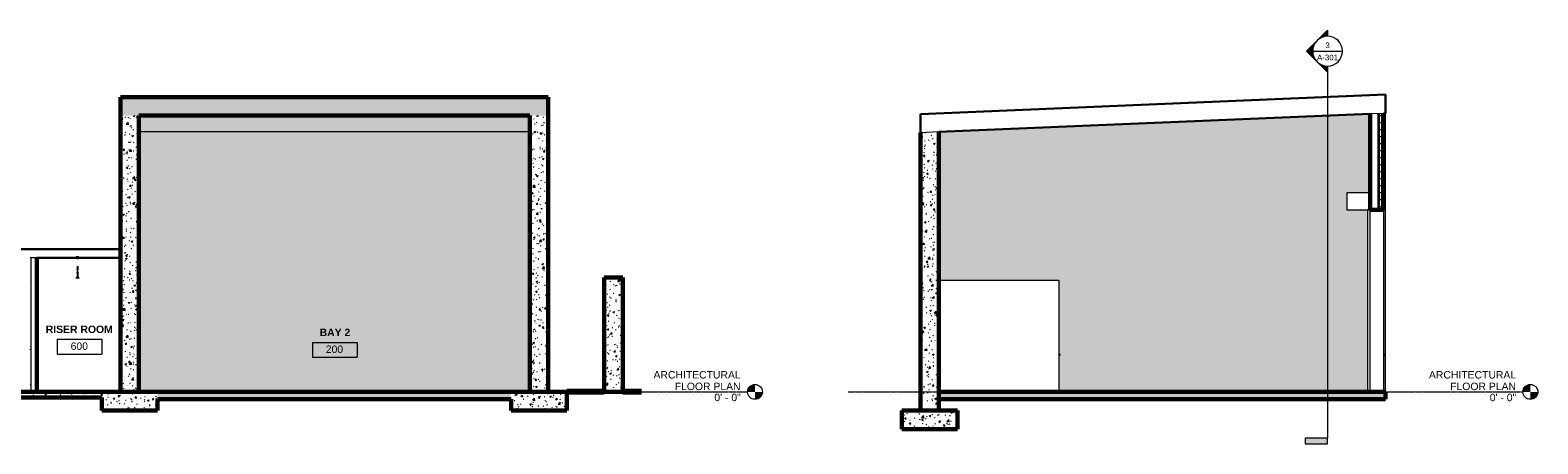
# Model space of a CAD drawing. Header units: inches. Extents: x -2835 to 447, y -63 to 390.
# Tile 92 of 92: x -1174 to 447, y -56 to 389. Entities that reach past the tile are written whole.
import ezdxf

# ---------------------------------------------------------------- set-up
doc = ezdxf.new("R2010")
doc.units = ezdxf.units.IN
doc.header["$MEASUREMENT"] = 0
doc.linetypes.add('Grid Line 1_2_', pattern=[0.875, 0.5, -0.125, 0.125, -0.125])
for name, color, linetype, lineweight in [('A-AREA-IDEN', 2, 'Continuous', 9), ('A-DOOR', 31, 'Continuous', 18), ('A-FLOR', 192, 'Continuous', 18), ('A-FLOR-LEVL', 51, 'Continuous', 9), ('A-FLOR-PATT', 8, 'Continuous', 60), ('A-ROOF', 132, 'Continuous', 18), ('A-ROOF-PATT', 132, 'Continuous', 18), ('A-WALL', 113, 'Continuous', 18), ('A-WALL-PATT', 111, 'Continuous', 18), ('C-TOPO', 7, 'Continuous', 9), ('G-ANNO-SYMB', 111, 'Continuous', 9), ('I-WALL', 2, 'Continuous', 18), ('L-SITE-WALL', 31, 'Continuous', 18), ('S-BEAM', 12, 'Continuous', 18), ('S-FNDN', 32, 'Continuous', 18)]:
    doc.layers.add(name, color=color, linetype=linetype, lineweight=lineweight)
doc.styles.add('Arial', font='arial.ttf', dxfattribs={"height": 0.125})
doc.styles.add('Arial_1', font='arial.ttf', dxfattribs={"height": 0.09375})
doc.styles.add('Arial_B', font='arialbd.ttf', dxfattribs={"height": 0.125})
pattern_1 = [(50, (57.526, 154), (18.36206, -1.6068), [1.92, -21.12]), (355, (57.526, 154), (-3.5523, 19.2559), [1.536, -16.896]), (100.451, (59.056, 153.866), (14.8102, 17.6493), [1.632, -17.949]), (46.184, (57.526, 159.12), (27.3212, -4.2376), [2.88, -31.68]), (96.636, (59.802, 158.767), (23.9275, 24.9372), [2.448, -26.924]), (351.184, (57.526, 159.12), (23.9276, 24.9374), [2.304, -25.344]), (21, (60.086, 157.84), (15.2808, -10.30746), [1.92, -21.12]), (326, (60.086, 157.84), (6.2286, 18.5637), [1.536, -16.896]), (71.451, (61.36, 156.981), (21.50985, 8.2563), [1.632, -17.949]), (37.5, (57.526, 154), (0.3111, 8.52254), [0.845, -15.846, 0.845, -16.307, -16.96]), (37.5, (57.526, 154), (0.3111, 8.52254), [-33.843, 0.845, -16.115]), (7.5, (57.526, 154), (6.73464, 10.09743), [0.845, -8.934, 0.845, -15.462, -6.464]), (7.5, (57.526, 154), (6.73464, 10.09743), [-26.086, 0.845, -5.619]), (327.5, (51.817, 154), (13.66611, -0.57719), [0.845, -5.555, 0.845, -19.123, -26.496]), (327.5, (51.817, 154), (13.66611, -0.57719), [-26.368, 0.845, -25.651]), (317.5, (49.257, 154), (14.92985, 2.56286), [0.845, -7.475, 0.845, -12.416, -18.816]), (317.5, (49.257, 154), (14.92985, 2.56286), [-21.581, 0.845, -17.971])]
pattern_2 = [(0, (57.526, 154), (20.48, 5.12), [0.845, -14.515, 0.845, -14.515, -81.92]), (0, (57.526, 154), (20.48, 5.12), [-30.72, 0.845, -29.875, 0.845, -14.515, -35.84]), (0, (57.526, 154), (20.48, 5.12), [-76.8, 0.845, -9.395, 0.845, -24.755]), (120, (65.206, 156.56), (-14.67405, 15.1762), [0.845, -14.515, 0.845, -14.515, -81.92]), (120, (65.206, 156.56), (-14.67405, 15.1762), [-30.72, 0.845, -29.875, 0.845, -14.515, -35.84]), (120, (65.206, 156.56), (-14.67405, 15.1762), [-76.8, 0.845, -9.395, 0.845, -24.755]), (240, (67.766, 166.8), (-5.80595, -20.2962), [0.845, -14.515, 0.845, -14.515, -81.92]), (240, (67.766, 166.8), (-5.80595, -20.2962), [-30.72, 0.845, -29.875, 0.845, -14.515, -35.84]), (240, (67.766, 166.8), (-5.80595, -20.2962), [-76.8, 0.845, -9.395, 0.845, -24.755])]
pattern_3 = [(50, (-1163.109, 154), (18.36206, -1.60683), [1.92, -21.12]), (355, (-1163.109, 154), (-3.55226, 19.2559), [1.536, -16.896]), (100.451, (-1161.579, 153.866), (14.8102, 17.6493), [1.632, -17.949]), (46.184, (-1163.11, 159.12), (27.32125, -4.2376), [2.88, -31.68]), (96.636, (-1160.832, 158.767), (23.9275, 24.9372), [2.448, -26.924]), (351.184, (-1163.11, 159.12), (23.9276, 24.9374), [2.304, -25.344]), (21, (-1160.549, 157.84), (15.2808, -10.30746), [1.92, -21.12]), (326, (-1160.549, 157.84), (6.22856, 18.56374), [1.536, -16.896]), (71.451, (-1159.276, 156.981), (21.50985, 8.2563), [1.632, -17.949]), (37.5, (-1163.109, 154), (0.311095, 8.522537), [0.845, -15.846, 0.845, -16.307, -16.96]), (37.5, (-1163.109, 154), (0.311095, 8.522537), [-33.843, 0.845, -16.115]), (7.5, (-1163.109, 154), (6.73464, 10.09743), [0.845, -8.934, 0.845, -15.462, -6.464]), (7.5, (-1163.109, 154), (6.73464, 10.09743), [-26.086, 0.845, -5.619]), (327.5, (-1168.818, 154), (13.66611, -0.577186), [0.845, -5.555, 0.845, -19.123, -26.496]), (327.5, (-1168.818, 154), (13.66611, -0.577186), [-26.368, 0.845, -25.651]), (317.5, (-1171.378, 154), (14.92985, 2.56286), [0.845, -7.475, 0.845, -12.416, -18.816]), (317.5, (-1171.378, 154), (14.92985, 2.56286), [-21.581, 0.845, -17.971])]
pattern_4 = [(0, (-1163.109, 154), (20.48, 5.12), [0.845, -14.515, 0.845, -14.515, -81.92]), (0, (-1163.109, 154), (20.48, 5.12), [-30.72, 0.845, -29.875, 0.845, -14.515, -35.84]), (0, (-1163.109, 154), (20.48, 5.12), [-76.8, 0.845, -9.395, 0.845, -24.755]), (120, (-1155.429, 156.56), (-14.67405, 15.1762), [0.845, -14.515, 0.845, -14.515, -81.92]), (120, (-1155.429, 156.56), (-14.67405, 15.1762), [-30.72, 0.845, -29.875, 0.845, -14.515, -35.84]), (120, (-1155.429, 156.56), (-14.67405, 15.1762), [-76.8, 0.845, -9.395, 0.845, -24.755]), (240, (-1152.869, 166.8), (-5.80595, -20.2962), [0.845, -14.515, 0.845, -14.515, -81.92]), (240, (-1152.869, 166.8), (-5.80595, -20.2962), [-30.72, 0.845, -29.875, 0.845, -14.515, -35.84]), (240, (-1152.869, 166.8), (-5.80595, -20.2962), [-76.8, 0.845, -9.395, 0.845, -24.755])]

# ---------------------------------------------------------------- blocks, each defined once
blk = doc.blocks.new('Door-Overhead-Rolling - 196__ x 196__-386396-BAY 1 CROSS SECTION')
at = {"layer": 'A-DOOR', "lineweight": 9}
for p, q in [((-2308.6, 214), (-2308.6, 196)), ((-2283.6, 214), (-2308.6, 214)), ((-2283.6, 196), (-2283.6, 214)), ((-2308.6, 196), (-2283.6, 196)), ((-2283.6, 196), (-2286.6, 196)), ((-2286.6, 196), (-2286.6, 0)), ((-2283.6, 0), (-2283.6, 196)), ((-2286.6, 0), (-2283.6, 0))]:
    blk.add_line(p, q, dxfattribs=at)
blk = doc.blocks.new('Door-Passage-Single-Flush - 42_ x 84_-580477-BAY 1 CROSS SECTION')
at = {"layer": 'A-DOOR', "lineweight": 9}
for p, q in [((-2268.7, 40.4), (-2269.2, 40.4)), ((-2269.2, 39.6), (-2268.7, 39.6))]:
    blk.add_line(p, q, dxfattribs=at)
at = {"layer": 'A-DOOR', "lineweight": 9, "flags": 128}
for points in [[(-2268.1, 40.4), (-2268.1, 40.4), (-2268.1, 40.4), (-2268.1, 40.4), (-2268.1, 40.4), (-2268.1, 40.4), (-2268.1, 40.4), (-2268.1, 40.4), (-2268.2, 40.4), (-2268.2, 40.4), (-2268.2, 40.4), (-2268.2, 40.4), (-2268.2, 40.4), (-2268.2, 40.4), (-2268.2, 40.4), (-2268.2, 40.4), (-2268.2, 40.4), (-2268.3, 40.4), (-2268.3, 40.4), (-2268.3, 40.4), (-2268.3, 40.4), (-2268.3, 40.4), (-2268.3, 40.4), (-2268.4, 40.4), (-2268.4, 40.4), (-2268.4, 40.4), (-2268.4, 40.4), (-2268.4, 40.4), (-2268.5, 40.4), (-2268.5, 40.4), (-2268.5, 40.4), (-2268.5, 40.4), (-2268.5, 40.4), (-2268.6, 40.4), (-2268.6, 40.4), (-2268.6, 40.4), (-2268.6, 40.4), (-2268.7, 40.4), (-2268.7, 40.4), (-2268.7, 40.4), (-2268.7, 40.4)], [(-2268.7, 39.6), (-2268.7, 39.6), (-2268.7, 39.6), (-2268.6, 39.6), (-2268.6, 39.6), (-2268.6, 39.6), (-2268.6, 39.6), (-2268.6, 39.6), (-2268.5, 39.6), (-2268.5, 39.6), (-2268.5, 39.6), (-2268.5, 39.6), (-2268.4, 39.6), (-2268.4, 39.6), (-2268.4, 39.6), (-2268.4, 39.6), (-2268.4, 39.6), (-2268.3, 39.6), (-2268.3, 39.6), (-2268.3, 39.6), (-2268.3, 39.6), (-2268.3, 39.6), (-2268.3, 39.6), (-2268.2, 39.6), (-2268.2, 39.6), (-2268.2, 39.6), (-2268.2, 39.6), (-2268.2, 39.6), (-2268.2, 39.6), (-2268.2, 39.6), (-2268.2, 39.6), (-2268.2, 39.6), (-2268.2, 39.6), (-2268.1, 39.6), (-2268.1, 39.6), (-2268.1, 39.6), (-2268.1, 39.6), (-2268.1, 39.6), (-2268.1, 39.6), (-2268.1, 39.6)]]:
    blk.add_lwpolyline(points, dxfattribs=at)
at = {"layer": 'A-DOOR', "lineweight": 9}
for start, end in [(60, 75), (285, 300), (0, 15), (345, 0)]:
    blk.add_arc((-2268.1, 40), 0.394, start, end, dxfattribs=at)
blk = doc.blocks.new('Door-Passage-Single-Flush - 36_ x 84_-580594-BAY 1 CROSS SECTION')
at = {"layer": 'A-DOOR', "lineweight": 9}
for p, q in [((-2617.7, 40.4), (-2618.2, 40.4)), ((-2618.2, 39.6), (-2617.7, 39.6))]:
    blk.add_line(p, q, dxfattribs=at)
at = {"layer": 'A-DOOR', "lineweight": 9, "flags": 128}
for points in [[(-2617.1, 40.4), (-2617.1, 40.4), (-2617.1, 40.4), (-2617.1, 40.4), (-2617.1, 40.4), (-2617.1, 40.4), (-2617.2, 40.4), (-2617.2, 40.4), (-2617.2, 40.4), (-2617.2, 40.4), (-2617.2, 40.4), (-2617.2, 40.4), (-2617.2, 40.4), (-2617.2, 40.4), (-2617.2, 40.4), (-2617.2, 40.4), (-2617.3, 40.4), (-2617.3, 40.4), (-2617.3, 40.4), (-2617.3, 40.4), (-2617.3, 40.4), (-2617.3, 40.4), (-2617.3, 40.4), (-2617.4, 40.4), (-2617.4, 40.4), (-2617.4, 40.4), (-2617.4, 40.4), (-2617.4, 40.4), (-2617.5, 40.4), (-2617.5, 40.4), (-2617.5, 40.4), (-2617.5, 40.4), (-2617.6, 40.4), (-2617.6, 40.4), (-2617.6, 40.4), (-2617.6, 40.4), (-2617.6, 40.4), (-2617.7, 40.4), (-2617.7, 40.4), (-2617.7, 40.4), (-2617.7, 40.4)], [(-2617.7, 39.6), (-2617.7, 39.6), (-2617.7, 39.6), (-2617.7, 39.6), (-2617.6, 39.6), (-2617.6, 39.6), (-2617.6, 39.6), (-2617.6, 39.6), (-2617.5, 39.6), (-2617.5, 39.6), (-2617.5, 39.6), (-2617.5, 39.6), (-2617.5, 39.6), (-2617.4, 39.6), (-2617.4, 39.6), (-2617.4, 39.6), (-2617.4, 39.6), (-2617.4, 39.6), (-2617.3, 39.6), (-2617.3, 39.6), (-2617.3, 39.6), (-2617.3, 39.6), (-2617.3, 39.6), (-2617.3, 39.6), (-2617.2, 39.6), (-2617.2, 39.6), (-2617.2, 39.6), (-2617.2, 39.6), (-2617.2, 39.6), (-2617.2, 39.6), (-2617.2, 39.6), (-2617.2, 39.6), (-2617.2, 39.6), (-2617.2, 39.6), (-2617.1, 39.6), (-2617.1, 39.6), (-2617.1, 39.6), (-2617.1, 39.6), (-2617.1, 39.6), (-2617.1, 39.6)]]:
    blk.add_lwpolyline(points, dxfattribs=at)
at = {"layer": 'A-DOOR', "lineweight": 9}
for start, end in [(60, 75), (285, 300), (0, 15), (345, 0)]:
    blk.add_arc((-2617.1, 40), 0.394, start, end, dxfattribs=at)
blk = doc.blocks.new('Level - Level Head - Circle-15001-BAY 1 CROSS SECTION')
at = {"layer": 'A-FLOR-LEVL'}
h = blk.add_hatch(color=256, dxfattribs=at)
edge = h.paths.add_edge_path()
edge.add_line((-2111.4, 0), (-2119.4, 0))
edge.add_arc((-2111.4, 0), 8, 90, 180, ccw=False)
edge.add_line((-2111.4, 8), (-2111.4, 0))
h = blk.add_hatch(color=256, dxfattribs=at)
edge = h.paths.add_edge_path()
edge.add_line((-2111.4, -8), (-2111.4, 0))
edge.add_line((-2111.4, 0), (-2103.4, 0))
edge.add_arc((-2111.4, 0), 8, 270, 360, ccw=False)
blk.add_circle((-2111.4, 0), 8, dxfattribs=at)
blk = doc.blocks.new('Section - 3_32_ x 3_8_-18514-BAY 1 CROSS SECTION')
at = {"layer": 'G-ANNO-SYMB'}
blk.add_hatch(color=256, dxfattribs=at).paths.add_polyline_path([(-2353.5, -49.9), (-2329.5, -49.9), (-2329.5, -55.9), (-2353.5, -55.9)])
for p, q in [((-2353.5, -49.9), (-2353.5, -55.9)), ((-2329.5, -49.9), (-2353.5, -49.9)), ((-2353.5, -55.9), (-2329.5, -55.9)), ((-2329.5, -55.9), (-2329.5, -49.9))]:
    blk.add_line(p, q, dxfattribs=at)
blk = doc.blocks.new('Section - Section Head - Filled-1526-BAY 1 CROSS SECTION')
at = {"layer": 'G-ANNO-SYMB'}
h = blk.add_hatch(color=256, dxfattribs=at)
edge = h.paths.add_edge_path()
edge.add_arc((-2329.5, 366.6), 16, 90, 132.0784, ccw=False)
edge.add_line((-2329.5, 382.6), (-2329.5, 389.2))
edge.add_line((-2329.5, 389.2), (-2340.3, 378.5))
h = blk.add_hatch(color=256, dxfattribs=at)
edge = h.paths.add_edge_path()
edge.add_line((-2340.8, 377.9), (-2352.1, 366.6))
edge.add_line((-2352.1, 366.6), (-2345.5, 366.6))
edge.add_arc((-2329.5, 366.6), 16, 135, 180, ccw=False)
h = blk.add_hatch(color=256, dxfattribs=at)
edge = h.paths.add_edge_path()
edge.add_arc((-2329.5, 366.6), 16, 180, 225, ccw=False)
edge.add_line((-2345.5, 366.6), (-2352.1, 366.6))
edge.add_line((-2352.1, 366.6), (-2340.8, 355.3))
h = blk.add_hatch(color=256, dxfattribs=at)
edge = h.paths.add_edge_path()
edge.add_line((-2340.3, 354.7), (-2329.5, 344))
edge.add_line((-2329.5, 344), (-2329.5, 350.6))
edge.add_arc((-2329.5, 366.6), 16, 227.9216, 270, ccw=False)
for p, q in [((-2352.1, 366.6), (-2329.5, 389.2)), ((-2340.3, 378.5), (-2329.5, 389.2)), ((-2329.5, 382.6), (-2329.5, 389.2)), ((-2329.5, 389.2), (-2329.5, 382.6)), ((-2352.1, 366.6), (-2340.8, 377.9)), ((-2352.1, 366.6), (-2329.5, 344)), ((-2345.5, 366.6), (-2352.1, 366.6)), ((-2340.8, 355.3), (-2352.1, 366.6)), ((-2352.1, 366.6), (-2345.5, 366.6)), ((-2329.5, 344), (-2340.3, 354.7)), ((-2329.5, 350.6), (-2329.5, 344)), ((-2329.5, 350.6), (-2329.5, 344))]:
    blk.add_line(p, q, dxfattribs=at)
for start, end in [(90, 270), (135, 180), (90, 132.0784), (270, 90), (180, 225), (227.9216, 270)]:
    blk.add_arc((-2329.5, 366.6), 16, start, end, dxfattribs=at)
blk = doc.blocks.new('Door-Passage-Single-Flush - 42_ x 84_-580552-BUILDING LONGITUDINAL SECTION')
at = {"layer": 'A-DOOR', "color": 135}
for p, q in [((-2051.1, 40.4), (-2051.6, 40.4)), ((-2051.6, 39.6), (-2051.1, 39.6))]:
    blk.add_line(p, q, dxfattribs=at)
at = {"layer": 'A-DOOR', "color": 135, "flags": 128}
for points in [[(-2050.5, 40.4), (-2050.5, 40.4), (-2050.5, 40.4), (-2050.5, 40.4), (-2050.5, 40.4), (-2050.5, 40.4), (-2050.5, 40.4), (-2050.5, 40.4), (-2050.5, 40.4), (-2050.5, 40.4), (-2050.6, 40.4), (-2050.6, 40.4), (-2050.6, 40.4), (-2050.6, 40.4), (-2050.6, 40.4), (-2050.6, 40.4), (-2050.6, 40.4), (-2050.6, 40.4), (-2050.7, 40.4), (-2050.7, 40.4), (-2050.7, 40.4), (-2050.7, 40.4), (-2050.7, 40.4), (-2050.7, 40.4), (-2050.8, 40.4), (-2050.8, 40.4), (-2050.8, 40.4), (-2050.8, 40.4), (-2050.8, 40.4), (-2050.9, 40.4), (-2050.9, 40.4), (-2050.9, 40.4), (-2050.9, 40.4), (-2050.9, 40.4), (-2051, 40.4), (-2051, 40.4), (-2051, 40.4), (-2051, 40.4), (-2051.1, 40.4), (-2051.1, 40.4), (-2051.1, 40.4)], [(-2051.1, 39.6), (-2051.1, 39.6), (-2051, 39.6), (-2051, 39.6), (-2051, 39.6), (-2051, 39.6), (-2051, 39.6), (-2050.9, 39.6), (-2050.9, 39.6), (-2050.9, 39.6), (-2050.9, 39.6), (-2050.8, 39.6), (-2050.8, 39.6), (-2050.8, 39.6), (-2050.8, 39.6), (-2050.8, 39.6), (-2050.7, 39.6), (-2050.7, 39.6), (-2050.7, 39.6), (-2050.7, 39.6), (-2050.7, 39.6), (-2050.7, 39.6), (-2050.6, 39.6), (-2050.6, 39.6), (-2050.6, 39.6), (-2050.6, 39.6), (-2050.6, 39.6), (-2050.6, 39.6), (-2050.6, 39.6), (-2050.6, 39.6), (-2050.5, 39.6), (-2050.5, 39.6), (-2050.5, 39.6), (-2050.5, 39.6), (-2050.5, 39.6), (-2050.5, 39.6), (-2050.5, 39.6), (-2050.5, 39.6), (-2050.5, 39.6), (-2050.5, 39.6)]]:
    blk.add_lwpolyline(points, dxfattribs=at)
at = {"layer": 'A-DOOR', "color": 135}
for start, end in [(60, 75), (285, 300), (0, 15), (345, 0)]:
    blk.add_arc((-2050.5, 40), 0.394, start, end, dxfattribs=at)
blk = doc.blocks.new('K-Series Bar Joist-Rod Web - 22K5-V9-BUILDING LONGITUDINAL SECTION')
at = {"layer": 'S-BEAM', "color": 55, "lineweight": 30}
for p, q in [((-2557.8, 145), (-2559, 145)), ((-2559, 145), (-2559, 144.7)), ((-2559, 144.7), (-2558, 144.7)), ((-2558, 144.7), (-2558, 143.7)), ((-2558, 143.7), (-2557.8, 143.7)), ((-2557.8, 143.7), (-2557.8, 145)), ((-2557.4, 132.6), (-2557.8, 132.6)), ((-2557.8, 132.6), (-2557.8, 132)), ((-2557.8, 132), (-2557.4, 132)), ((-2556.2, 145), (-2557.4, 145)), ((-2557.4, 145), (-2557.4, 143.7)), ((-2557.4, 143.7), (-2557.2, 143.7)), ((-2557.4, 132), (-2557.4, 132.6)), ((-2557.2, 143.7), (-2557.2, 144.7)), ((-2557.2, 144.7), (-2556.2, 144.7)), ((-2556.2, 144.7), (-2556.2, 145)), ((-2557.4, 128.3), (-2557.8, 128.3)), ((-2557.8, 128.3), (-2557.8, 127.8)), ((-2557.8, 127.8), (-2557.4, 127.8)), ((-2557.4, 127.8), (-2557.4, 128.3))]:
    blk.add_line(p, q, dxfattribs=at)
at = {"layer": 'S-BEAM', "color": 135}
for p, q in [((-2558, 143.7), (-2558, 142.7)), ((-2557.8, 143.7), (-2557.8, 142.7)), ((-2557.8, 132.6), (-2557.8, 135.4)), ((-2557.8, 128.3), (-2557.8, 132)), ((-2557.4, 143.7), (-2557.4, 142.7)), ((-2557.4, 135.4), (-2557.4, 132.6)), ((-2557.4, 128.3), (-2557.4, 132)), ((-2557.2, 143.7), (-2557.2, 142.7)), ((-2558, 123), (-2559, 123)), ((-2559, 123), (-2559, 122.7)), ((-2559, 122.7), (-2557.8, 122.7)), ((-2559, 122.7), (-2559, 121.9)), ((-2557.8, 124), (-2558, 124)), ((-2558, 124), (-2558, 123)), ((-2557.8, 124), (-2557.8, 127.8)), ((-2557.8, 122.7), (-2557.8, 124)), ((-2557.8, 121.9), (-2557.8, 122.7)), ((-2557.8, 122.6), (-2557.4, 122.6)), ((-2557.8, 122.6), (-2557.4, 122.6)), ((-2557.4, 122.6), (-2557.8, 122.6)), ((-2557.4, 127.8), (-2557.4, 124)), ((-2557.2, 124), (-2557.4, 124)), ((-2557.4, 124), (-2557.4, 122.7)), ((-2557.4, 122.7), (-2556.2, 122.7)), ((-2557.4, 121.9), (-2557.4, 122.7)), ((-2557.2, 123), (-2557.2, 124)), ((-2556.2, 123), (-2557.2, 123)), ((-2556.2, 122.7), (-2556.2, 123)), ((-2556.2, 122.7), (-2556.2, 121.9))]:
    blk.add_line(p, q, dxfattribs=at)
blk = doc.blocks.new('Level - Level Head - Circle-15001-BUILDING LONGITUDINAL SECTION')
at = {"layer": 'A-FLOR-LEVL'}
h = blk.add_hatch(color=256, dxfattribs=at)
edge = h.paths.add_edge_path()
edge.add_line((-1829.4, 0), (-1837.4, 0))
edge.add_arc((-1829.4, 0), 8, 90, 180, ccw=False)
edge.add_line((-1829.4, 8), (-1829.4, 0))
h = blk.add_hatch(color=256, dxfattribs=at)
edge = h.paths.add_edge_path()
edge.add_line((-1829.4, -8), (-1829.4, 0))
edge.add_line((-1829.4, 0), (-1821.4, 0))
edge.add_arc((-1829.4, 0), 8, 270, 360, ccw=False)
blk.add_circle((-1829.4, 0), 8, dxfattribs=at)
blk = doc.blocks.new('Room Tag - Room Tag-42828-BUILDING LONGITUDINAL SECTION')
at = {"layer": 'A-AREA-IDEN'}
for p, q in [((-3147.4, 56.6), (-3147.4, 40.6)), ((-3147.4, 56.6), (-3099.4, 56.6)), ((-3099.4, 56.6), (-3099.4, 40.6)), ((-3147.4, 40.6), (-3099.4, 40.6))]:
    blk.add_line(p, q, dxfattribs=at)

msp = doc.modelspace()

# ---------------------------------------------------------------- hatches: boundary and pattern name
at = {"layer": 'A-FLOR-PATT', "lineweight": 9}
h = msp.add_hatch(dxfattribs=at)
h.set_pattern_fill('FP2_6', color=256, style=0, pattern_type=2)
h.set_pattern_definition(pattern_3)
h.paths.add_polyline_path([(-1805.1, -8), (-1425.1, -8), (-1425.1, 0), (-1805.1, 0)])
h.paths.add_polyline_path([(-657.1, -8), (-657.1, 0), (-1037.1, 0), (-1037.1, -8), (-695.6, -8)])
h = msp.add_hatch(dxfattribs=at)
h.set_pattern_fill('FP2_6', color=256, style=0, pattern_type=2)
h.set_pattern_definition(pattern_3)
h.paths.add_polyline_path([(-1142.3, -6), (-1097.1, -6), (-1097.1, 0), (-1365.1, 0), (-1365.1, -6), (-1231.7, -6)])
h = msp.add_hatch(dxfattribs=at)
h.set_pattern_fill('FP3_10', color=256, style=0, pattern_type=2)
h.set_pattern_definition(pattern_1)
h.paths.add_polyline_path([(241.9, -8), (282.9, -8), (282.9, 0), (-197.1, 0), (-197.1, -8), (218.8, -8)])
at = {"layer": 'A-ROOF-PATT', "lineweight": 9}
h = msp.add_hatch(dxfattribs=at)
h.set_pattern_fill('FP2_6', color=256, style=0, pattern_type=2)
h.set_pattern_definition(pattern_3)
h.paths.add_polyline_path([(-1077.1, 297.2), (-617.1, 297.2), (-617.1, 317.2), (-1077.1, 317.2)])
h = msp.add_hatch(dxfattribs=at)
h.set_pattern_fill('FP2_9', color=256, style=0, pattern_type=2)
h.set_pattern_definition([(0, (-1163.10901, 296.97), (20.48, 0.214), [0.845, -14.515, 0.845, -14.515, -81.92]), (0, (-1163.10901, 296.97), (20.48, 0.214), [-30.72, 0.845, -29.875, 0.845, -14.515, -35.84]), (0, (-1163.10901, 296.97), (20.48, 0.214), [-76.8, 0.845, -9.395, 0.845, -24.755]), (175.852, (-1155.429, 297.077), (-5.86762943, -0.00358596), [0.424, -7.277, 0.424, -7.277, -41.068]), (175.852, (-1155.429, 297.077), (-5.86762943, -0.00358596), [-15.4, 0.424, -14.977, 0.424, -7.277, -17.967]), (175.852, (-1155.429, 297.077), (-5.86762943, -0.00358596), [-38.501, 0.424, -4.71, 0.424, -12.41]), (184.148, (-1152.869, 297.506), (-14.61258248, -1.48887246), [0.424, -7.277, 0.424, -7.277, -41.068]), (184.148, (-1152.869, 297.506), (-14.61258248, -1.48887246), [-15.4, 0.424, -14.977, 0.424, -7.277, -17.967]), (184.148, (-1152.869, 297.506), (-14.61258248, -1.48887246), [-38.501, 0.424, -4.71, 0.424, -12.41])])
h.paths.add_polyline_path([(-1057, 279.7), (-637.1, 279.7), (-637.1, 297.2), (-1057.1, 297.2), (-1057.1, 279.7)])
at = {"layer": 'A-WALL-PATT', "lineweight": 9}
h = msp.add_hatch(dxfattribs=at)
h.set_pattern_fill('FP2_6', color=256, style=0, pattern_type=2)
h.set_pattern_definition(pattern_3)
h.paths.add_polyline_path([(-1077.1, 0), (-1057.1, 0), (-1057.1, 297.2), (-1077.1, 297.2), (-1077.1, 58.6)])
h = msp.add_hatch(dxfattribs=at)
h.set_pattern_fill('FP2_6', color=256, style=0, pattern_type=2)
h.set_pattern_definition(pattern_3)
h.paths.add_polyline_path([(-637.1, 0), (-617.1, 0), (-617.1, 297.2), (-637.1, 297.2), (-637.1, 4.3)])
h = msp.add_hatch(dxfattribs=at)
h.set_pattern_fill('FP3_11', color=256, style=0, pattern_type=2)
h.set_pattern_definition(pattern_2)
h.paths.add_polyline_path([(-67.7, 40.4), (-67.7, 40.4), (-67.6, 40.4)])
h.paths.add_polyline_path([(-68.2, 0), (263.5, 0), (263.5, 196), (241.5, 196), (241.5, 214), (266.5, 214), (266.5, 299.1), (-197.1, 279.7), (-197.1, 120), (-68.2, 120), (-68.2, 40.4), (-67, 40.4), (-66.7, 40.2), (-66.7, 40.1), (-66.7, 39.8), (-66.9, 39.7), (-66.9, 39.7), (-67, 39.6), (-67.2, 39.6), (-68.2, 39.6), (-68.2, 33)])
h.paths.add_polyline_path([(281.3, 40.4), (281.3, 40.4), (281.4, 40.4)])
h.paths.add_polyline_path([(282.9, 0), (282.9, 299.8), (280.9, 299.7), (280.9, 40.4), (282.1, 40.4), (282.3, 40.2), (282.3, 40.1), (282.3, 39.8), (282.1, 39.7), (282.1, 39.7), (282, 39.6), (281.8, 39.6), (280.9, 39.6), (280.9, 0)])
h.paths.add_polyline_path([(281.3, 39.6), (281.4, 39.7), (281.4, 39.7)])
h.paths.add_polyline_path([(-67.7, 39.6), (-67.6, 39.7), (-67.6, 39.7)])
h = msp.add_hatch(dxfattribs=at)
h.set_pattern_fill('FP3_11', color=256, style=0, pattern_type=2)
h.set_pattern_definition(pattern_2)
h.paths.add_polyline_path([(266.5, 196), (267.1, 196), (267.1, 299.2), (266.5, 299.1)])
h = msp.add_hatch(dxfattribs=at)
h.set_pattern_fill('FP3_12', color=256, style=0, pattern_type=2)
h.set_pattern_definition([(0, (57.526, 154), (0, 7.554), []), (90, (57.526, 154), (-7.554, 5e-16), [])])
h.paths.add_polyline_path([(275.9, 196), (278.9, 196), (278.9, 299.6), (275.9, 299.5)])
h = msp.add_hatch(dxfattribs=at)
h.set_pattern_fill('FP2_7', color=256, style=0, pattern_type=2)
h.set_pattern_definition(pattern_4)
h.paths.add_polyline_path([(-637.1, 0), (-637.1, 279.7), (-1057.1, 279.7), (-1057.1, 0), (-657.1, 0)])
h = msp.add_hatch(dxfattribs=at)
h.set_pattern_fill('FP3_10', color=256, style=0, pattern_type=2)
h.set_pattern_definition(pattern_1)
h.paths.add_polyline_path([(-197.1, -20), (-197.1, 279.7), (-217.1, 278.9), (-217.1, -20)])
h = msp.add_hatch(dxfattribs=at)
h.set_pattern_fill('FP2_7', color=256, style=0, pattern_type=2)
h.set_pattern_definition(pattern_4)
h.paths.add_polyline_path([(-1174.1, 0), (-1173.5, 0), (-1173.5, 144.4), (-1174.1, 144.4), (-1174.1, 4.3)])
h = msp.add_hatch(dxfattribs=at)
h.set_pattern_fill('FP2_7', color=256, style=0, pattern_type=2)
h.set_pattern_definition(pattern_4)
h.paths.add_polyline_path([(-1167.5, 0), (-1166.8, 0), (-1166.8, 144.4), (-1167.5, 144.4), (-1167.5, 4.3)])
h = msp.add_hatch(dxfattribs=at)
h.set_pattern_fill('FP2_6', color=256, style=0, pattern_type=2)
h.set_pattern_definition(pattern_3)
h.paths.add_polyline_path([(-537.1, 0), (-537.1, 123), (-557.1, 123), (-557.1, 0)])
at = {"layer": 'S-FNDN', "lineweight": 9}
h = msp.add_hatch(dxfattribs=at)
h.set_pattern_fill('FP2_6', color=256, style=0, pattern_type=2)
h.set_pattern_definition(pattern_3)
h.paths.add_polyline_path([(-1053, -20), (-1037.1, -20), (-1037.1, 0), (-1097.1, 0), (-1097.1, -20)])
h = msp.add_hatch(dxfattribs=at)
h.set_pattern_fill('FP2_6', color=256, style=0, pattern_type=2)
h.set_pattern_definition(pattern_3)
h.paths.add_polyline_path([(-606.2, -20), (-597.1, -20), (-597.1, 0), (-657.1, 0), (-657.1, -20)])
h = msp.add_hatch(dxfattribs=at)
h.set_pattern_fill('FP3_10', color=256, style=0, pattern_type=2)
h.set_pattern_definition(pattern_1)
h.paths.add_polyline_path([(-237.1, -40), (-177.1, -40), (-177.1, -20), (-237.1, -20)])

# ---------------------------------------------------------------- linework, layer by layer
at = {"layer": 'A-FLOR', "lineweight": 60}
for p, q in [((-1097.1, 0), (-1365.1, 0)), ((-1365.1, -6), (-1097.1, -6)), ((-657.1, 0), (-1037.1, 0)), ((-1037.1, -8), (-657.1, -8)), ((282.9, 0), (-197.1, 0)), ((-197.1, -8), (282.9, -8)), ((282.9, -8), (282.9, 0))]:
    msp.add_line(p, q, dxfattribs=at)
at = {"layer": 'A-FLOR-LEVL', "linetype": 'Grid Line 1_2_'}
for p, q in [((-1977.7, 0), (-402.9, 0)), ((-294.9, 0), (430.7, 0))]:
    msp.add_line(p, q, dxfattribs=at)
at = {"layer": 'A-ROOF', "lineweight": 60}
for p, q in [((-1077.1, 317.2), (-1077.1, 297.2)), ((-617.1, 317.2), (-1077.1, 317.2)), ((-617.1, 297.2), (-617.1, 317.2)), ((-1057.1, 297.2), (-637.1, 297.2))]:
    msp.add_line(p, q, dxfattribs=at)
at = {"layer": 'A-ROOF', "color": 55, "lineweight": 30}
for p, q in [((282.9, 319.8), (-217.1, 298.9)), ((282.9, 299.8), (282.9, 319.8)), ((-217.1, 298.9), (-217.1, 278.9)), ((-197.1, 279.7), (266.5, 299.1)), ((280.9, 299.7), (282.9, 299.8)), ((-1077.1, 153.4), (-1385.1, 153.4)), ((-1166.8, 144.4), (-1077.1, 144.4))]:
    msp.add_line(p, q, dxfattribs=at)
at = {"layer": 'A-ROOF'}
msp.add_line((282.9, 319.8), (-217.1, 298.9), dxfattribs=at)
at = {"layer": 'A-WALL'}
for p, q in [((280.9, 299.7), (266.5, 299.1)), ((267.1, 196), (267.1, 299.2)), ((275.1, 196), (275.1, 299.5)), ((275.9, 196), (275.9, 299.5)), ((278.9, 196), (278.9, 299.6)), ((-197.1, 279.7), (-217.1, 278.9)), ((280.9, 196), (280.9, 0)), ((-1166.8, 144.4), (-1174.1, 144.4)), ((-1173.5, 144.4), (-1173.5, 0)), ((-1167.5, 144.4), (-1167.5, 0))]:
    msp.add_line(p, q, dxfattribs=at)
at = {"layer": 'A-WALL', "lineweight": 60}
for p, q in [((266.5, 299.1), (266.5, 196)), ((280.9, 196), (280.9, 299.7)), ((266.5, 196), (280.9, 196))]:
    msp.add_line(p, q, dxfattribs=at)
at = {"layer": 'C-TOPO', "lineweight": 80}
for p, q in [((-557.1, 0), (-597.1, 0)), ((-516.9, 0), (-537.1, 0))]:
    msp.add_line(p, q, dxfattribs=at)
at = {"layer": 'C-TOPO'}
for p, q in [((-597.1, 0), (-557.1, 0)), ((-537.1, 0), (-516.9, 0))]:
    msp.add_line(p, q, dxfattribs=at)
at = {"layer": 'G-ANNO-SYMB'}
for p, q in [((204.5, 366.6), (236.5, 366.6)), ((220.5, 350.6), (220.5, -49.9))]:
    msp.add_line(p, q, dxfattribs=at)
at = {"layer": 'I-WALL', "lineweight": 60}
msp.add_line((-1166.8, 0), (-1166.8, 144.4), dxfattribs=at)
at = {"layer": 'I-WALL'}
for p, q in [((-1123.5, 143.4), (-1166.8, 143.4)), ((-1122.9, 143.4), (-1123.3, 143.4)), ((-1077.1, 143.4), (-1122.7, 143.4)), ((-68.2, 120), (-197.1, 120)), ((-68.2, 120), (-68.2, 0))]:
    msp.add_line(p, q, dxfattribs=at)
at = {"layer": 'L-SITE-WALL', "lineweight": 60}
for p, q in [((-1077.1, 297.2), (-1077.1, 0)), ((-1057.1, 0), (-1057.1, 297.2)), ((-637.1, 297.2), (-637.1, 0)), ((-617.1, 0), (-617.1, 297.2)), ((-217.1, 278.9), (-217.1, -20)), ((-197.1, -20), (-197.1, 279.7)), ((-537.1, 123), (-557.1, 123)), ((-557.1, 123), (-557.1, 0)), ((-537.1, 0), (-537.1, 123)), ((-557.1, 0), (-537.1, 0))]:
    msp.add_line(p, q, dxfattribs=at)
at = {"layer": 'L-SITE-WALL'}
for p, q in [((282.9, 0), (282.9, 299.8)), ((-637.1, 279.7), (-1057.1, 279.7))]:
    msp.add_line(p, q, dxfattribs=at)
at = {"layer": 'S-FNDN', "lineweight": 60}
for p, q in [((-1037.1, 0), (-1097.1, 0)), ((-1097.1, -6), (-1097.1, -20)), ((-1037.1, -20), (-1037.1, -8)), ((-597.1, 0), (-657.1, 0)), ((-657.1, -8), (-657.1, -20)), ((-597.1, -20), (-597.1, 0)), ((-1097.1, -20), (-1037.1, -20)), ((-657.1, -20), (-597.1, -20)), ((-177.1, -20), (-237.1, -20)), ((-237.1, -20), (-237.1, -40)), ((-177.1, -40), (-177.1, -20)), ((-237.1, -40), (-177.1, -40))]:
    msp.add_line(p, q, dxfattribs=at)

# ---------------------------------------------------------------- block references
at = {"layer": 'A-AREA-IDEN'}
for p in [(2002.3, 0), (2276.7, -3.3)]:
    msp.add_blockref('Room Tag - Room Tag-42828-BUILDING LONGITUDINAL SECTION', p, dxfattribs=at)
at = {"layer": 'A-DOOR', "lineweight": 9}
msp.add_blockref('Door-Overhead-Rolling - 196__ x 196__-386396-BAY 1 CROSS SECTION', (2550.1, 0), dxfattribs=at)
at = {"layer": 'A-DOOR', "color": 135}
msp.add_blockref('Door-Passage-Single-Flush - 42_ x 84_-580552-BUILDING LONGITUDINAL SECTION', (1434.5, 0), dxfattribs=at)
at = {"layer": 'A-DOOR'}
for name in ['Door-Passage-Single-Flush - 36_ x 84_-580594-BAY 1 CROSS SECTION', 'Door-Passage-Single-Flush - 42_ x 84_-580477-BAY 1 CROSS SECTION']:
    msp.add_blockref(name, (2550.1, 0), dxfattribs=at)
at = {"layer": 'A-FLOR-LEVL'}
for name, p in [('Level - Level Head - Circle-15001-BUILDING LONGITUDINAL SECTION', (1434.5, 0)), ('Level - Level Head - Circle-15001-BAY 1 CROSS SECTION', (2550.1, 0))]:
    msp.add_blockref(name, p, dxfattribs=at)
at = {"layer": 'G-ANNO-SYMB'}
for name in ['Section - Section Head - Filled-1526-BAY 1 CROSS SECTION', 'Section - 3_32_ x 3_8_-18514-BAY 1 CROSS SECTION']:
    msp.add_blockref(name, (2550.1, 0), dxfattribs=at)
at = {"layer": 'S-BEAM', "color": 135}
msp.add_blockref('K-Series Bar Joist-Rod Web - 22K5-V9-BUILDING LONGITUDINAL SECTION', (1434.5, 0), dxfattribs=at)

# ---------------------------------------------------------------- texts
at = {"layer": 'A-AREA-IDEN', "char_height": 8, "attachment_point": 1}
for s, insert, width, style in [('RISER ROOM', (-1157.3, 71.3), 87.466, 'Arial_B'), ('BAY 2', (-862.9, 68), 38.986, 'Arial_B'), ('600', (-1130.6, 53.2), 22.422, 'Arial'), ('200', (-856.3, 49.9), 22.422, 'Arial')]:
    msp.add_mtext(s, dxfattribs=dict(at, insert=insert, width=width, style=style))
at = {"layer": 'A-FLOR-LEVL', "char_height": 8, "attachment_point": 1, "style": 'Arial'}
for s, insert, width in [('ARCHITECTURAL', (-504, 22.4), 113.322), ('ARCHITECTURAL', (329.6, 22.4), 113.322), ('FLOOR PLAN', (-481.2, 9.9), 85.648), ('FLOOR PLAN', (352.4, 9.9), 85.648), ('0\' - 0"', (-438.6, -2), 34.542), ('0\' - 0"', (395, -2), 34.542)]:
    msp.add_mtext(s, dxfattribs=dict(at, insert=insert, width=width))
at = {"layer": 'G-ANNO-SYMB', "char_height": 6, "attachment_point": 1, "style": 'Arial_1'}
for s, insert, width in [('3', (218.3, 375.9), 5.656), ('A-301', (209.4, 362.8), 27.27)]:
    msp.add_mtext(s, dxfattribs=dict(at, insert=insert, width=width))

doc.saveas('drawing.dxf')
